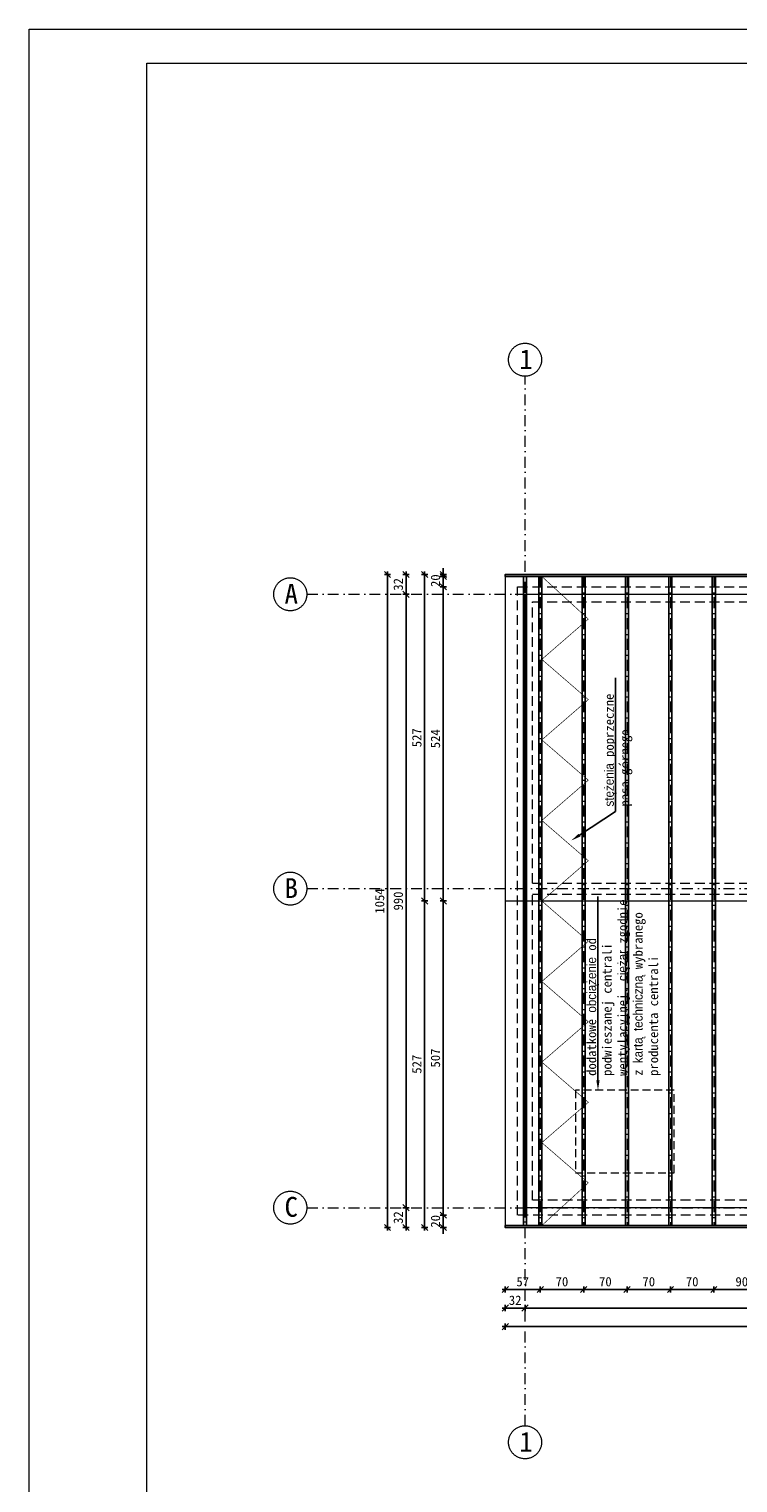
# Model space of a CAD drawing. Header units: millimetres. Extents: x -6343 to 9945, y -9929 to 237.
# Tile 12 of 43: x -6058 to -4915, y -8378 to -6032. Entities that reach past the tile are written whole.
import ezdxf
from ezdxf import colors
from ezdxf.entities.mleader import LeaderData, LeaderLine
from ezdxf.math import Vec2, Vec3

# ---------------------------------------------------------------- set-up
doc = ezdxf.new("R2010")
doc.units = ezdxf.units.MM
doc.linetypes.add('HIDDEN2', pattern=[4.7625, 3.175, -1.5875])
doc.linetypes.add('Kreski i kropki', pattern=[335.138881, 176.388884, -88.194442, 0, -70.555556])
for name, color, linetype, lineweight in [('_k_drewno', 2, 'Continuous', 25), ('_k_opis', 7, 'Continuous', 13), ('_k_osie', 142, 'Kreski i kropki', 13), ('_k_wymiar', 7, 'Continuous', 9), ('_k_zarys', 7, 'HIDDEN2', 20)]:
    doc.layers.add(name, color=color, linetype=linetype, lineweight=lineweight)
doc.layers.add('_k_niewidoczna', color=72, linetype='Continuous', lineweight=9, plot=False)
doc.styles.add('GENERATED_STYLE_1', font='MS Gothic.ttf')
doc.styles.add('GENERATED_STYLE_2', font='MS Gothic.ttf')
doc.dimstyles.new('1-100 (20cm)', dxfattribs={"dimscale": 5, "dimtxt": 3, "dimasz": 2, "dimexe": 1, "dimexo": 1, "dimgap": 1, "dimtad": 1, "dimdec": 0, "dimzin": 12, "dimdsep": 46, "dimtxsty": 'GENERATED_STYLE_1', "dimblk1": 'OBLIQUE', "dimblk2": 'OBLIQUE', "dimsah": 1, "dimcen": 0, "dimdle": 1, "dimclrd": 256, "dimclre": 256, "dimclrt": 4, "dimazin": 0, "dimtfac": 0.75, "dimtdec": 0, "dimtix": 1, "dimtmove": 1, "dimatfit": 3, "dimldrblk": 'OBLIQUE', "dimfxl": 1, "dimfxlon": 1, "dimtvp": 0.75, "dimtolj": 1, "dimtzin": 0, "dimarcsym": 0})

# ---------------------------------------------------------------- blocks, each defined once
blk = doc.blocks.new('_OBLIQUE')
at = {"color": 0, "linetype": 'ByBlock'}
blk.add_line((-0.5, -0.5), (0.5, 0.5), dxfattribs=at)
blk = doc.blocks.new('*D181')
at = {"layer": '_k_wymiar', "lineweight": -2, "transparency": 16777216}
for p, q in [((-5294.8, -8066.2), (-5228.3, -8066.2)), ((-5289.8, -8061.2), (-5289.8, -8071.2)), ((-5233.3, -8061.2), (-5233.3, -8071.2))]:
    blk.add_line(p, q, dxfattribs=at)
at = {"layer": 'Defpoints', "color": 0, "transparency": 16777216}
for p in [(-5289.8, -7966.2), (-5233.3, -7963), (-5233.3, -8066.2)]:
    blk.add_point(p, dxfattribs=at)
at = {"layer": '_k_wymiar', "lineweight": -2, "transparency": 16777216, "xscale": 10, "yscale": 10, "zscale": 10, "rotation": 180}
blk.add_blockref('_OBLIQUE', (-5289.8, -8066.2), dxfattribs=at)
at = {"layer": '_k_wymiar', "lineweight": -2, "transparency": 16777216, "xscale": 10, "yscale": 10, "zscale": 10}
blk.add_blockref('_OBLIQUE', (-5233.3, -8066.2), dxfattribs=at)
at = {"layer": '_k_wymiar', "color": 4, "transparency": 16777216, "insert": (-5261.6, -8053.7), "char_height": 15, "attachment_point": 5, "style": 'GENERATED_STYLE_1'}
blk.add_mtext('\\A1;57', dxfattribs=at)
blk = doc.blocks.new('*D130')
at = {"layer": '_k_wymiar', "lineweight": -2, "transparency": 16777216}
for p, q in [((-5238.3, -8066.2), (-5158.3, -8066.2)), ((-5233.3, -8061.2), (-5233.3, -8071.2)), ((-5163.3, -8061.2), (-5163.3, -8071.2))]:
    blk.add_line(p, q, dxfattribs=at)
at = {"layer": 'Defpoints', "color": 0, "transparency": 16777216}
for p in [(-5233.3, -7963), (-5163.3, -7963), (-5163.3, -8066.2)]:
    blk.add_point(p, dxfattribs=at)
at = {"layer": '_k_wymiar', "lineweight": -2, "transparency": 16777216, "xscale": 10, "yscale": 10, "zscale": 10, "rotation": 180}
blk.add_blockref('_OBLIQUE', (-5233.3, -8066.2), dxfattribs=at)
at = {"layer": '_k_wymiar', "lineweight": -2, "transparency": 16777216, "xscale": 10, "yscale": 10, "zscale": 10}
blk.add_blockref('_OBLIQUE', (-5163.3, -8066.2), dxfattribs=at)
at = {"layer": '_k_wymiar', "color": 4, "transparency": 16777216, "insert": (-5198.3, -8053.7), "char_height": 15, "attachment_point": 5, "style": 'GENERATED_STYLE_1'}
blk.add_mtext('\\A1;70', dxfattribs=at)
blk = doc.blocks.new('*D182')
at = {"layer": '_k_wymiar', "lineweight": -2, "transparency": 16777216}
for p, q in [((-5168.3, -8066.2), (-5088.3, -8066.2)), ((-5163.3, -8061.2), (-5163.3, -8071.2)), ((-5093.3, -8061.2), (-5093.3, -8071.2))]:
    blk.add_line(p, q, dxfattribs=at)
at = {"layer": 'Defpoints', "color": 0, "transparency": 16777216}
for p in [(-5163.3, -7963), (-5093.3, -7963), (-5093.3, -8066.2)]:
    blk.add_point(p, dxfattribs=at)
at = {"layer": '_k_wymiar', "lineweight": -2, "transparency": 16777216, "xscale": 10, "yscale": 10, "zscale": 10, "rotation": 180}
blk.add_blockref('_OBLIQUE', (-5163.3, -8066.2), dxfattribs=at)
at = {"layer": '_k_wymiar', "lineweight": -2, "transparency": 16777216, "xscale": 10, "yscale": 10, "zscale": 10}
blk.add_blockref('_OBLIQUE', (-5093.3, -8066.2), dxfattribs=at)
at = {"layer": '_k_wymiar', "color": 4, "transparency": 16777216, "insert": (-5128.3, -8053.7), "char_height": 15, "attachment_point": 5, "style": 'GENERATED_STYLE_1'}
blk.add_mtext('\\A1;70', dxfattribs=at)
blk = doc.blocks.new('*D185')
at = {"layer": '_k_wymiar', "lineweight": -2, "transparency": 16777216}
for p, q in [((-5257.8, -8091.2), (-5257.8, -8101.2)), ((-3436.8, -8091.2), (-3436.8, -8101.2)), ((-3431.8, -8096.2), (-5262.8, -8096.2))]:
    blk.add_line(p, q, dxfattribs=at)
at = {"layer": 'Defpoints', "color": 0, "transparency": 16777216}
for p in [(-5257.8, -7934.2), (-3436.8, -7934.2), (-5257.8, -8096.2)]:
    blk.add_point(p, dxfattribs=at)
at = {"layer": '_k_wymiar', "lineweight": -2, "transparency": 16777216, "xscale": 10, "yscale": 10, "zscale": 10, "rotation": 180}
blk.add_blockref('_OBLIQUE', (-5257.8, -8096.2), dxfattribs=at)
at = {"layer": '_k_wymiar', "lineweight": -2, "transparency": 16777216, "xscale": 10, "yscale": 10, "zscale": 10}
blk.add_blockref('_OBLIQUE', (-3436.8, -8096.2), dxfattribs=at)
at = {"layer": '_k_wymiar', "color": 4, "transparency": 16777216, "insert": (-4347.3, -8083.7), "char_height": 15, "attachment_point": 5, "style": 'GENERATED_STYLE_1'}
blk.add_mtext('\\A1;1821', dxfattribs=at)
blk = doc.blocks.new('*D186')
at = {"layer": '_k_wymiar', "lineweight": -2, "transparency": 16777216}
for p, q in [((-5289.8, -8091.2), (-5289.8, -8101.2)), ((-5257.8, -8091.2), (-5257.8, -8101.2)), ((-5252.8, -8096.2), (-5294.8, -8096.2))]:
    blk.add_line(p, q, dxfattribs=at)
at = {"layer": 'Defpoints', "color": 0, "transparency": 16777216}
for p in [(-5257.8, -7934.2), (-5289.8, -7966.2), (-5289.8, -8096.2)]:
    blk.add_point(p, dxfattribs=at)
at = {"layer": '_k_wymiar', "lineweight": -2, "transparency": 16777216, "xscale": 10, "yscale": 10, "zscale": 10, "rotation": 180}
blk.add_blockref('_OBLIQUE', (-5289.8, -8096.2), dxfattribs=at)
at = {"layer": '_k_wymiar', "lineweight": -2, "transparency": 16777216, "xscale": 10, "yscale": 10, "zscale": 10}
blk.add_blockref('_OBLIQUE', (-5257.8, -8096.2), dxfattribs=at)
at = {"layer": '_k_wymiar', "color": 4, "transparency": 16777216, "insert": (-5273.8, -8083.7), "char_height": 15, "attachment_point": 5, "style": 'GENERATED_STYLE_1'}
blk.add_mtext('\\A1;32', dxfattribs=at)
blk = doc.blocks.new('*D132')
at = {"layer": '_k_wymiar', "lineweight": -2, "transparency": 16777216}
for p, q in [((-5294.8, -8126.2), (-3399.8, -8126.2)), ((-5289.8, -8121.2), (-5289.8, -8131.2)), ((-3404.8, -8121.2), (-3404.8, -8131.2))]:
    blk.add_line(p, q, dxfattribs=at)
at = {"layer": 'Defpoints', "color": 0, "transparency": 16777216}
for p in [(-5289.8, -7966.2), (-3404.8, -7966.2), (-3404.8, -8126.2)]:
    blk.add_point(p, dxfattribs=at)
at = {"layer": '_k_wymiar', "lineweight": -2, "transparency": 16777216, "xscale": 10, "yscale": 10, "zscale": 10, "rotation": 180}
blk.add_blockref('_OBLIQUE', (-5289.8, -8126.2), dxfattribs=at)
at = {"layer": '_k_wymiar', "lineweight": -2, "transparency": 16777216, "xscale": 10, "yscale": 10, "zscale": 10}
blk.add_blockref('_OBLIQUE', (-3404.8, -8126.2), dxfattribs=at)
at = {"layer": '_k_wymiar', "color": 4, "transparency": 16777216, "insert": (-4347.3, -8113.7), "char_height": 15, "attachment_point": 5, "style": 'GENERATED_STYLE_1'}
blk.add_mtext('\\A1;1885', dxfattribs=at)
blk = doc.blocks.new('*D187')
at = {"layer": '_k_wymiar', "lineweight": -2, "transparency": 16777216}
for p, q in [((-5384.8, -7946.2), (-5394.8, -7946.2)), ((-5389.8, -7946.2), (-5389.8, -7936.2)), ((-5389.8, -7966.2), (-5389.8, -7946.2)), ((-5384.8, -7966.2), (-5394.8, -7966.2)), ((-5389.8, -7966.2), (-5389.8, -7976.2))]:
    blk.add_line(p, q, dxfattribs=at)
at = {"layer": 'Defpoints', "color": 0, "transparency": 16777216}
for p in [(-5389.8, -7946.2), (-5234.8, -7946.2), (-5289.8, -7966.2)]:
    blk.add_point(p, dxfattribs=at)
at = {"layer": '_k_wymiar', "lineweight": -2, "transparency": 16777216, "xscale": 10, "yscale": 10, "zscale": 10}
for p, rotation in [((-5389.8, -7946.2), 270), ((-5389.8, -7966.2), 90)]:
    blk.add_blockref('_OBLIQUE', p, dxfattribs=dict(at, rotation=rotation))
at = {"layer": '_k_wymiar', "color": 4, "transparency": 16777216, "insert": (-5402.3, -7956.2), "char_height": 15, "attachment_point": 5, "rotation": 90, "style": 'GENERATED_STYLE_1'}
blk.add_mtext('\\A1;20', dxfattribs=at)
blk = doc.blocks.new('*D188')
at = {"layer": '_k_wymiar', "lineweight": -2, "transparency": 16777216}
for p, q in [((-5389.8, -7951.2), (-5389.8, -7434.2)), ((-5384.8, -7439.2), (-5394.8, -7439.2)), ((-5384.8, -7946.2), (-5394.8, -7946.2))]:
    blk.add_line(p, q, dxfattribs=at)
at = {"layer": 'Defpoints', "color": 0, "transparency": 16777216}
for p in [(-5389.8, -7439.2), (-5234.8, -7439.2), (-5234.8, -7946.2)]:
    blk.add_point(p, dxfattribs=at)
at = {"layer": '_k_wymiar', "lineweight": -2, "transparency": 16777216, "xscale": 10, "yscale": 10, "zscale": 10}
for p, rotation in [((-5389.8, -7439.2), 90), ((-5389.8, -7946.2), 270)]:
    blk.add_blockref('_OBLIQUE', p, dxfattribs=dict(at, rotation=rotation))
at = {"layer": '_k_wymiar', "color": 4, "transparency": 16777216, "insert": (-5402.3, -7692.7), "char_height": 15, "attachment_point": 5, "rotation": 90, "style": 'GENERATED_STYLE_1'}
blk.add_mtext('\\A1;507', dxfattribs=at)
blk = doc.blocks.new('*D189')
at = {"layer": '_k_wymiar', "lineweight": -2, "transparency": 16777216}
for p, q in [((-5384.8, -6915.4), (-5394.8, -6915.4)), ((-5389.8, -7444.2), (-5389.8, -6910.4)), ((-5384.8, -7439.2), (-5394.8, -7439.2))]:
    blk.add_line(p, q, dxfattribs=at)
at = {"layer": 'Defpoints', "color": 0, "transparency": 16777216}
for p in [(-5389.8, -6915.4), (-5234.8, -6915.4), (-5234.8, -7439.2)]:
    blk.add_point(p, dxfattribs=at)
at = {"layer": '_k_wymiar', "lineweight": -2, "transparency": 16777216, "xscale": 10, "yscale": 10, "zscale": 10}
for p, rotation in [((-5389.8, -6915.4), 90), ((-5389.8, -7439.2), 270)]:
    blk.add_blockref('_OBLIQUE', p, dxfattribs=dict(at, rotation=rotation))
at = {"layer": '_k_wymiar', "color": 4, "transparency": 16777216, "insert": (-5402.3, -7177.3), "char_height": 15, "attachment_point": 5, "rotation": 90, "style": 'GENERATED_STYLE_1'}
blk.add_mtext('\\A1;524', dxfattribs=at)
blk = doc.blocks.new('*D190')
at = {"layer": '_k_wymiar', "lineweight": -2, "transparency": 16777216}
for p, q in [((-5384.8, -6912.2), (-5394.8, -6912.2)), ((-5389.8, -6912.2), (-5389.8, -6902.2)), ((-5389.8, -6932.2), (-5389.8, -6912.2)), ((-5384.8, -6932.2), (-5394.8, -6932.2)), ((-5389.8, -6932.2), (-5389.8, -6942.2))]:
    blk.add_line(p, q, dxfattribs=at)
at = {"layer": 'Defpoints', "color": 0, "transparency": 16777216}
for p in [(-5389.8, -6912.2), (-5289.8, -6912.2), (-5234.8, -6932.2)]:
    blk.add_point(p, dxfattribs=at)
at = {"layer": '_k_wymiar', "lineweight": -2, "transparency": 16777216, "xscale": 10, "yscale": 10, "zscale": 10}
for p, rotation in [((-5389.8, -6912.2), 270), ((-5389.8, -6932.2), 90)]:
    blk.add_blockref('_OBLIQUE', p, dxfattribs=dict(at, rotation=rotation))
at = {"layer": '_k_wymiar', "color": 4, "transparency": 16777216, "insert": (-5402.3, -6922.2), "char_height": 15, "attachment_point": 5, "rotation": 90, "style": 'GENERATED_STYLE_1'}
blk.add_mtext('\\A1;20', dxfattribs=at)
blk = doc.blocks.new('*D191')
at = {"layer": '_k_wymiar', "lineweight": -2, "transparency": 16777216}
for p, q in [((-5414.8, -6912.2), (-5424.8, -6912.2)), ((-5419.8, -6907.2), (-5419.8, -7444.2)), ((-5414.8, -7439.2), (-5424.8, -7439.2))]:
    blk.add_line(p, q, dxfattribs=at)
at = {"layer": 'Defpoints', "color": 0, "transparency": 16777216}
for p in [(-5289.8, -6912.2), (-5419.8, -7439.2), (-5289.8, -7439.2)]:
    blk.add_point(p, dxfattribs=at)
at = {"layer": '_k_wymiar', "lineweight": -2, "transparency": 16777216, "xscale": 10, "yscale": 10, "zscale": 10}
for p, rotation in [((-5419.8, -6912.2), 90), ((-5419.8, -7439.2), 270)]:
    blk.add_blockref('_OBLIQUE', p, dxfattribs=dict(at, rotation=rotation))
at = {"layer": '_k_wymiar', "color": 4, "transparency": 16777216, "insert": (-5432.3, -7175.7), "char_height": 15, "attachment_point": 5, "rotation": 90, "style": 'GENERATED_STYLE_1'}
blk.add_mtext('\\A1;527', dxfattribs=at)
blk = doc.blocks.new('*D192')
at = {"layer": '_k_wymiar', "lineweight": -2, "transparency": 16777216}
for p, q in [((-5419.8, -7434.2), (-5419.8, -7971.2)), ((-5414.8, -7439.2), (-5424.8, -7439.2)), ((-5414.8, -7966.2), (-5424.8, -7966.2))]:
    blk.add_line(p, q, dxfattribs=at)
at = {"layer": 'Defpoints', "color": 0, "transparency": 16777216}
for p in [(-5289.8, -7439.2), (-5419.8, -7966.2), (-5289.8, -7966.2)]:
    blk.add_point(p, dxfattribs=at)
at = {"layer": '_k_wymiar', "lineweight": -2, "transparency": 16777216, "xscale": 10, "yscale": 10, "zscale": 10}
for p, rotation in [((-5419.8, -7439.2), 90), ((-5419.8, -7966.2), 270)]:
    blk.add_blockref('_OBLIQUE', p, dxfattribs=dict(at, rotation=rotation))
at = {"layer": '_k_wymiar', "color": 4, "transparency": 16777216, "insert": (-5432.3, -7702.7), "char_height": 15, "attachment_point": 5, "rotation": 90, "style": 'GENERATED_STYLE_1'}
blk.add_mtext('\\A1;527', dxfattribs=at)
blk = doc.blocks.new('*D193')
at = {"layer": '_k_wymiar', "lineweight": -2, "transparency": 16777216}
for p, q in [((-5449.8, -7971.2), (-5449.8, -7929.2)), ((-5444.8, -7934.2), (-5454.8, -7934.2)), ((-5444.8, -7966.2), (-5454.8, -7966.2))]:
    blk.add_line(p, q, dxfattribs=at)
at = {"layer": 'Defpoints', "color": 0, "transparency": 16777216}
for p in [(-5449.8, -7934.2), (-5257.8, -7934.2), (-5289.8, -7966.2)]:
    blk.add_point(p, dxfattribs=at)
at = {"layer": '_k_wymiar', "lineweight": -2, "transparency": 16777216, "xscale": 10, "yscale": 10, "zscale": 10}
for p, rotation in [((-5449.8, -7934.2), 90), ((-5449.8, -7966.2), 270)]:
    blk.add_blockref('_OBLIQUE', p, dxfattribs=dict(at, rotation=rotation))
at = {"layer": '_k_wymiar', "color": 4, "transparency": 16777216, "insert": (-5462.3, -7950.2), "char_height": 15, "attachment_point": 5, "rotation": 90, "style": 'GENERATED_STYLE_1'}
blk.add_mtext('\\A1;32', dxfattribs=at)
blk = doc.blocks.new('*D194')
at = {"layer": '_k_wymiar', "lineweight": -2, "transparency": 16777216}
for p, q in [((-5444.8, -6944.2), (-5454.8, -6944.2)), ((-5449.8, -7939.2), (-5449.8, -6939.2)), ((-5444.8, -7934.2), (-5454.8, -7934.2))]:
    blk.add_line(p, q, dxfattribs=at)
at = {"layer": 'Defpoints', "color": 0, "transparency": 16777216}
for p in [(-5449.8, -6944.2), (-5257.8, -6944.2), (-5257.8, -7934.2)]:
    blk.add_point(p, dxfattribs=at)
at = {"layer": '_k_wymiar', "lineweight": -2, "transparency": 16777216, "xscale": 10, "yscale": 10, "zscale": 10}
for p, rotation in [((-5449.8, -6944.2), 90), ((-5449.8, -7934.2), 270)]:
    blk.add_blockref('_OBLIQUE', p, dxfattribs=dict(at, rotation=rotation))
at = {"layer": '_k_wymiar', "color": 4, "transparency": 16777216, "insert": (-5462.3, -7439.2), "char_height": 15, "attachment_point": 5, "rotation": 90, "style": 'GENERATED_STYLE_1'}
blk.add_mtext('\\A1;990', dxfattribs=at)
blk = doc.blocks.new('*D195')
at = {"layer": '_k_wymiar', "lineweight": -2, "transparency": 16777216}
for p, q in [((-5444.8, -6912.2), (-5454.8, -6912.2)), ((-5449.8, -6949.2), (-5449.8, -6907.2)), ((-5444.8, -6944.2), (-5454.8, -6944.2))]:
    blk.add_line(p, q, dxfattribs=at)
at = {"layer": 'Defpoints', "color": 0, "transparency": 16777216}
for p in [(-5449.8, -6912.2), (-5289.8, -6912.2), (-5257.8, -6944.2)]:
    blk.add_point(p, dxfattribs=at)
at = {"layer": '_k_wymiar', "lineweight": -2, "transparency": 16777216, "xscale": 10, "yscale": 10, "zscale": 10}
for p, rotation in [((-5449.8, -6912.2), 90), ((-5449.8, -6944.2), 270)]:
    blk.add_blockref('_OBLIQUE', p, dxfattribs=dict(at, rotation=rotation))
at = {"layer": '_k_wymiar', "color": 4, "transparency": 16777216, "insert": (-5462.3, -6928.2), "char_height": 15, "attachment_point": 5, "rotation": 90, "style": 'GENERATED_STYLE_1'}
blk.add_mtext('\\A1;32', dxfattribs=at)
blk = doc.blocks.new('*D133')
at = {"layer": '_k_wymiar', "lineweight": -2, "transparency": 16777216}
for p, q in [((-5474.8, -6912.2), (-5484.8, -6912.2)), ((-5479.8, -6907.2), (-5479.8, -7971.2)), ((-5474.8, -7966.2), (-5484.8, -7966.2))]:
    blk.add_line(p, q, dxfattribs=at)
at = {"layer": 'Defpoints', "color": 0, "transparency": 16777216}
for p in [(-5289.8, -6912.2), (-5479.8, -7966.2), (-5289.8, -7966.2)]:
    blk.add_point(p, dxfattribs=at)
at = {"layer": '_k_wymiar', "lineweight": -2, "transparency": 16777216, "xscale": 10, "yscale": 10, "zscale": 10}
for p, rotation in [((-5479.8, -6912.2), 90), ((-5479.8, -7966.2), 270)]:
    blk.add_blockref('_OBLIQUE', p, dxfattribs=dict(at, rotation=rotation))
at = {"layer": '_k_wymiar', "color": 4, "transparency": 16777216, "insert": (-5492.3, -7439.2), "char_height": 15, "attachment_point": 5, "rotation": 90, "style": 'GENERATED_STYLE_1'}
blk.add_mtext('\\A1;1054', dxfattribs=at)
blk = doc.blocks.new('D1')
at = {"layer": '_k_drewno'}
blk.add_lwpolyline([(0, 0), (5, 0), (5, -1047.6), (0, -1047.6)], close=True, dxfattribs=at)
at = {"layer": '_k_osie', "ltscale": 0.1}
blk.add_lwpolyline([(2.5, 0), (2.5, -1047.6)], dxfattribs=at)
blk = doc.blocks.new('*D361')
at = {"layer": '_k_wymiar', "lineweight": -2, "transparency": 16777216}
for p, q in [((-5098.3, -8066.2), (-5018.3, -8066.2)), ((-5093.3, -8061.2), (-5093.3, -8071.2)), ((-5023.3, -8061.2), (-5023.3, -8071.2))]:
    blk.add_line(p, q, dxfattribs=at)
at = {"layer": 'Defpoints', "color": 0, "transparency": 16777216}
for p in [(-5093.3, -7963), (-5023.3, -7963), (-5023.3, -8066.2)]:
    blk.add_point(p, dxfattribs=at)
at = {"layer": '_k_wymiar', "lineweight": -2, "transparency": 16777216, "xscale": 10, "yscale": 10, "zscale": 10, "rotation": 180}
blk.add_blockref('_OBLIQUE', (-5093.3, -8066.2), dxfattribs=at)
at = {"layer": '_k_wymiar', "lineweight": -2, "transparency": 16777216, "xscale": 10, "yscale": 10, "zscale": 10}
blk.add_blockref('_OBLIQUE', (-5023.3, -8066.2), dxfattribs=at)
at = {"layer": '_k_wymiar', "color": 4, "transparency": 16777216, "insert": (-5058.3, -8053.7), "char_height": 15, "attachment_point": 5, "style": 'GENERATED_STYLE_1'}
blk.add_mtext('\\A1;70', dxfattribs=at)
blk = doc.blocks.new('*D376')
at = {"layer": '_k_wymiar', "lineweight": -2, "transparency": 16777216}
for p, q in [((-5028.3, -8066.2), (-4948.3, -8066.2)), ((-5023.3, -8061.2), (-5023.3, -8071.2)), ((-4953.3, -8061.2), (-4953.3, -8071.2))]:
    blk.add_line(p, q, dxfattribs=at)
at = {"layer": 'Defpoints', "color": 0, "transparency": 16777216}
for p in [(-5023.3, -7963), (-4953.3, -7963), (-4953.3, -8066.2)]:
    blk.add_point(p, dxfattribs=at)
at = {"layer": '_k_wymiar', "lineweight": -2, "transparency": 16777216, "xscale": 10, "yscale": 10, "zscale": 10, "rotation": 180}
blk.add_blockref('_OBLIQUE', (-5023.3, -8066.2), dxfattribs=at)
at = {"layer": '_k_wymiar', "lineweight": -2, "transparency": 16777216, "xscale": 10, "yscale": 10, "zscale": 10}
blk.add_blockref('_OBLIQUE', (-4953.3, -8066.2), dxfattribs=at)
at = {"layer": '_k_wymiar', "color": 4, "transparency": 16777216, "insert": (-4988.3, -8053.7), "char_height": 15, "attachment_point": 5, "style": 'GENERATED_STYLE_1'}
blk.add_mtext('\\A1;70', dxfattribs=at)
blk = doc.blocks.new('*D377')
at = {"layer": '_k_wymiar', "lineweight": -2, "transparency": 16777216}
for p, q in [((-4958.3, -8066.2), (-4858.3, -8066.2)), ((-4953.3, -8061.2), (-4953.3, -8071.2)), ((-4863.3, -8061.2), (-4863.3, -8071.2))]:
    blk.add_line(p, q, dxfattribs=at)
at = {"layer": 'Defpoints', "color": 0, "transparency": 16777216}
for p in [(-4953.3, -7963), (-4863.3, -7963), (-4863.3, -8066.2)]:
    blk.add_point(p, dxfattribs=at)
at = {"layer": '_k_wymiar', "lineweight": -2, "transparency": 16777216, "xscale": 10, "yscale": 10, "zscale": 10, "rotation": 180}
blk.add_blockref('_OBLIQUE', (-4953.3, -8066.2), dxfattribs=at)
at = {"layer": '_k_wymiar', "lineweight": -2, "transparency": 16777216, "xscale": 10, "yscale": 10, "zscale": 10}
blk.add_blockref('_OBLIQUE', (-4863.3, -8066.2), dxfattribs=at)
at = {"layer": '_k_wymiar', "color": 4, "transparency": 16777216, "insert": (-4908.3, -8053.7), "char_height": 15, "attachment_point": 5, "style": 'GENERATED_STYLE_1'}
blk.add_mtext('\\A1;90', dxfattribs=at)

msp = doc.modelspace()

# ---------------------------------------------------------------- linework, layer by layer
at = {"layer": '_k_drewno'}
for points in [[(-5289.83, -6912.18), (-3404.83, -6912.18), (-3404.83, -6915.38), (-5289.83, -6915.38)], [(-5260.33, -6915.38), (-5255.33, -6915.38), (-5255.33, -7962.98), (-5260.33, -7962.98)], [(-5289.83, -7966.18), (-3404.83, -7966.18), (-3404.83, -7962.98), (-5289.83, -7962.98)]]:
    msp.add_lwpolyline(points, close=True, dxfattribs=at)
at = {"layer": '_k_niewidoczna'}
msp.add_lwpolyline([(-5257.83, -6944.18), (-3436.83, -6944.18), (-3436.83, -7934.18), (-4222.83, -7934.18), (-4222.83, -7834.18), (-4502.83, -7834.18), (-4502.83, -7934.18), (-5257.83, -7934.18)], close=True, dxfattribs=at)
at = {"layer": '_k_opis'}
for points in [[(-6057.81, -6031.93), (-1857.81, -6031.93), (-1857.81, -9001.93), (-6057.81, -9001.93)], [(-5867.81, -6086.93), (-1912.81, -6086.93), (-1912.81, -8946.93), (-5867.81, -8946.93)]]:
    msp.add_lwpolyline(points, close=True, dxfattribs=at)
at = {"layer": '_k_osie', "ltscale": 0.1}
for points in [[(-5257.83, -8286.18), (-5257.83, -6592.14)], [(-5609.83, -6944.18), (-3084.83, -6944.18)], [(-5609.83, -7419.18), (-3084.83, -7419.18)], [(-5609.83, -7419.18), (-3084.83, -7419.18)], [(-5609.83, -7934.18), (-3084.83, -7934.18)]]:
    msp.add_lwpolyline(points, dxfattribs=at)
at = {"layer": '_k_osie'}
for centre in [(-5257.83, -6565.54), (-5636.47, -6944.18), (-5636.47, -7419.18), (-5636.47, -7934.18), (-5257.83, -8312.82)]:
    msp.add_circle(centre, 26.64, dxfattribs=at)
at = {"layer": '_k_zarys', "lineweight": 9, "ltscale": 5}
for points, const_width in [([(-4254.83, -7966.18), (-5289.83, -7966.18), (-5289.83, -6912.18), (-3404.83, -6912.18), (-3404.83, -7966.18), (-4254.83, -7966.18)], 2), ([(-5230.83, -6915.38), (-5155.83, -6984.18), (-5230.83, -7049.18), (-5155.83, -7114.18), (-5230.83, -7179.18), (-5155.83, -7244.18), (-5230.83, -7309.18), (-5155.83, -7374.18), (-5230.83, -7439.18)], 1), ([(-5289.83, -7439.18), (-3404.83, -7439.18)], 2), ([(-5230.83, -7962.98), (-5155.83, -7894.18), (-5230.83, -7829.18), (-5155.83, -7764.18), (-5230.83, -7699.18), (-5155.83, -7634.18), (-5230.83, -7569.18), (-5155.83, -7504.18), (-5230.83, -7439.18)], 1)]:
    msp.add_lwpolyline(points, dxfattribs=dict(at, const_width=const_width))
for points in [[(-4490.83, -7946.18), (-5269.83, -7946.18), (-5269.83, -6932.18), (-3424.83, -6932.18), (-3424.83, -7946.18), (-4234.83, -7946.18)], [(-5245.83, -7410.18), (-3955.83, -7410.18), (-3955.83, -6956.18)], [(-5245.83, -7410.18), (-5245.83, -6956.18), (-3955.83, -6956.18)], [(-5245.83, -7428.18), (-3955.83, -7428.18), (-3955.83, -7922.18)], [(-3955.83, -7922.18), (-4210.83, -7922.18), (-4210.83, -7822.18), (-4514.83, -7822.18), (-4514.83, -7922.18), (-5245.83, -7922.18), (-5245.83, -7428.18)]]:
    msp.add_lwpolyline(points, dxfattribs=at)
at = {"layer": '_k_zarys', "ltscale": 4}
msp.add_lwpolyline([(-5017.58, -7744.76), (-5176.58, -7744.76), (-5176.58, -7877.76), (-5017.58, -7877.76)], close=True, dxfattribs=at)

# ---------------------------------------------------------------- block references
at = {"layer": '_k_osie'}
for p in [(-5235.83, -6915.38), (-5165.83, -6915.38), (-5095.83, -6915.38), (-5025.83, -6915.38), (-4955.83, -6915.38)]:
    msp.add_blockref('D1', p, dxfattribs=at)

# ---------------------------------------------------------------- texts
at = {"layer": '_k_osie', "char_height": 32, "attachment_point": 8, "style": 'GENERATED_STYLE_2'}
for s, insert in [('1', (-5256.31, -6580.73)), ('A', (-5634.95, -6959.37)), ('B', (-5634.95, -7434.37)), ('C', (-5634.95, -7949.37)), ('1', (-5256.31, -8328.01))]:
    msp.add_mtext(s, dxfattribs=dict(at, insert=insert))

# ---------------------------------------------------------------- dimensions: what is measured, and where the dimension line sits
at = {"layer": '_k_wymiar'}
for base, p1, p2, picture, middle in [((-5479.83, -7966.18), (-5289.83, -6912.18), (-5289.83, -7966.18), '*D133', (-5492.33, -7439.18)), ((-5449.83, -6912.18), (-5257.83, -6944.18), (-5289.83, -6912.18), '*D195', (-5462.33, -6928.18)), ((-5419.83, -7439.18), (-5289.83, -6912.18), (-5289.83, -7439.18), '*D191', (-5432.33, -7175.68)), ((-5389.83, -6912.18), (-5234.83, -6932.18), (-5289.83, -6912.18), '*D190', (-5402.33, -6922.18)), ((-5389.83, -6915.38), (-5234.83, -7439.18), (-5234.83, -6915.38), '*D189', (-5402.33, -7177.28)), ((-5449.83, -6944.18), (-5257.83, -7934.18), (-5257.83, -6944.18), '*D194', (-5462.33, -7439.18)), ((-5419.83, -7966.18), (-5289.83, -7439.18), (-5289.83, -7966.18), '*D192', (-5432.33, -7702.68)), ((-5389.83, -7439.18), (-5234.83, -7946.18), (-5234.83, -7439.18), '*D188', (-5402.33, -7692.68)), ((-5449.83, -7934.18), (-5289.83, -7966.18), (-5257.83, -7934.18), '*D193', (-5462.33, -7950.18)), ((-5389.83, -7946.18), (-5289.83, -7966.18), (-5234.83, -7946.18), '*D187', (-5402.33, -7956.18))]:
    dim = msp.add_linear_dim(base=base, p1=p1, p2=p2, angle=90, dimstyle='1-100 (20cm)', dxfattribs=at)
    dim.commit()
    dim.dimension.update_dxf_attribs({"geometry": picture, "text_midpoint": middle})
for base, p1, p2, picture, middle in [((-5289.83, -8096.18), (-5257.83, -7934.18), (-5289.83, -7966.18), '*D186', (-5273.83, -8083.68)), ((-5257.83, -8096.18), (-3436.83, -7934.18), (-5257.83, -7934.18), '*D185', (-4347.33, -8083.68)), ((-5233.32662542, -8066.17983118), (-5289.82662542, -7966.17983118), (-5233.32662542, -7962.97983118), '*D181', (-5261.57662542, -8053.67983118)), ((-3404.83, -8126.18), (-5289.83, -7966.18), (-3404.83, -7966.18), '*D132', (-4347.33, -8113.68)), ((-5163.33, -8066.18), (-5233.33, -7962.98), (-5163.33, -7962.98), '*D130', (-5198.33, -8053.68)), ((-5093.33, -8066.18), (-5163.33, -7962.98), (-5093.33, -7962.98), '*D182', (-5128.33, -8053.68)), ((-5023.33, -8066.18), (-5093.33, -7962.98), (-5023.33, -7962.98), '*D361', (-5058.33, -8053.68)), ((-4953.33, -8066.18), (-5023.33, -7962.98), (-4953.33, -7962.98), '*D376', (-4988.33, -8053.68)), ((-4863.33, -8066.18), (-4953.33, -7962.98), (-4863.33, -7962.98), '*D377', (-4908.33, -8053.68))]:
    dim = msp.add_linear_dim(base=base, p1=p1, p2=p2, dimstyle='1-100 (20cm)', dxfattribs=at)
    dim.commit()
    dim.dimension.update_dxf_attribs({"geometry": picture, "text_midpoint": middle})

# ---------------------------------------------------------------- leaders
at = {"layer": '_k_opis', "ltscale": 0.1}
ml = msp.add_multileader_mtext('Standard', dxfattribs=at)
ml.set_content('stężenia poprzeczne pasa górnego', color=256, style='GENERATED_STYLE_1')
ml.set_leader_properties()
ml.build(insert=Vec2(0, 0))
ml.multileader.update_dxf_attribs({"text_left_attachment_type": 6, "text_right_attachment_type": 6, "dogleg_length": 3.07, "arrow_head_size": 16})
ctx = ml.context
ctx.base_point, ctx.char_height, ctx.arrow_head_size, ctx.landing_gap_size, ctx.plane_origin, ctx.plane_x_axis, ctx.plane_y_axis = Vec3(-5111.72, -7289.1), 15, 16, 2.37, Vec3(-5031.37, -7341.51), Vec3(0, 1), Vec3(-1, 0)
ctx.left_attachment, ctx.right_attachment = 6, 6
notes = []
notes.append((ctx, [(0, (1, 1, 0), (-5111.72, -7294.55), (0, 1), 5.44, [(0, [(-5183.33, -7341.68), (-5111.72, -7294.55)], 0, [])])]))
ctx.mtext.insert, ctx.mtext.text_direction, ctx.mtext.rotation, ctx.mtext.width, ctx.mtext.defined_height, ctx.mtext.flow_direction = Vec3(-5129.72, -7286.73), Vec3(0, 1), 1.5707963, 205.6387, 37.61, 5
ml = msp.add_multileader_mtext('Standard', dxfattribs=at)
ml.set_content('dodatkowe obciążenie od podwieszanej centrali wentylacyjnej, ciężar zgodnie z kartą techniczną wybranego producenta centrali ', color=256, style='GENERATED_STYLE_1')
ml.set_leader_properties()
ml.build(insert=Vec2(0, 0))
ml.multileader.update_dxf_attribs({"text_left_attachment_type": 6, "text_right_attachment_type": 6, "dogleg_length": 3.07, "arrow_head_size": 16})
ctx = ml.context
ctx.base_point, ctx.char_height, ctx.arrow_head_size, ctx.landing_gap_size, ctx.plane_origin, ctx.plane_x_axis, ctx.plane_y_axis = Vec3(-5140.22, -7723.82), 15, 16, 2.37, Vec3(-4967.35, -7562.89), Vec3(0, 1), Vec3(-1, 0)
ctx.left_attachment, ctx.right_attachment = 6, 6
notes.append((ctx, [(0, (1, 1, 0), (-5140.22, -7432.14), (0, -1), 5.44, [(0, [(-5140.22, -7744.76), (-5140.22, -7432.15)], 0, [])])]))
ctx.mtext.insert, ctx.mtext.text_direction, ctx.mtext.rotation, ctx.mtext.width, ctx.mtext.defined_height, ctx.mtext.flow_direction = Vec3(-5158.22, -7721.45), Vec3(0, 1), 1.5707963, 284.0312, 37.61, 5
for ctx, leaders in notes:
    for number, flags, end, landing, length, lines in leaders:
        leader = LeaderData()
        leader.index, (leader.has_last_leader_line, leader.has_dogleg_vector, leader.attachment_direction) = number, flags
        leader.last_leader_point, leader.dogleg_vector, leader.dogleg_length = Vec3(end), Vec3(landing), length
        for number, points, colour, breaks in lines:
            line = LeaderLine()
            line.index, line.vertices, line.color, line.breaks = number, Vec3.list(points), colors.encode_raw_color(colour), breaks
            leader.lines.append(line)
        ctx.leaders.append(leader)

doc.saveas('drawing.dxf')
